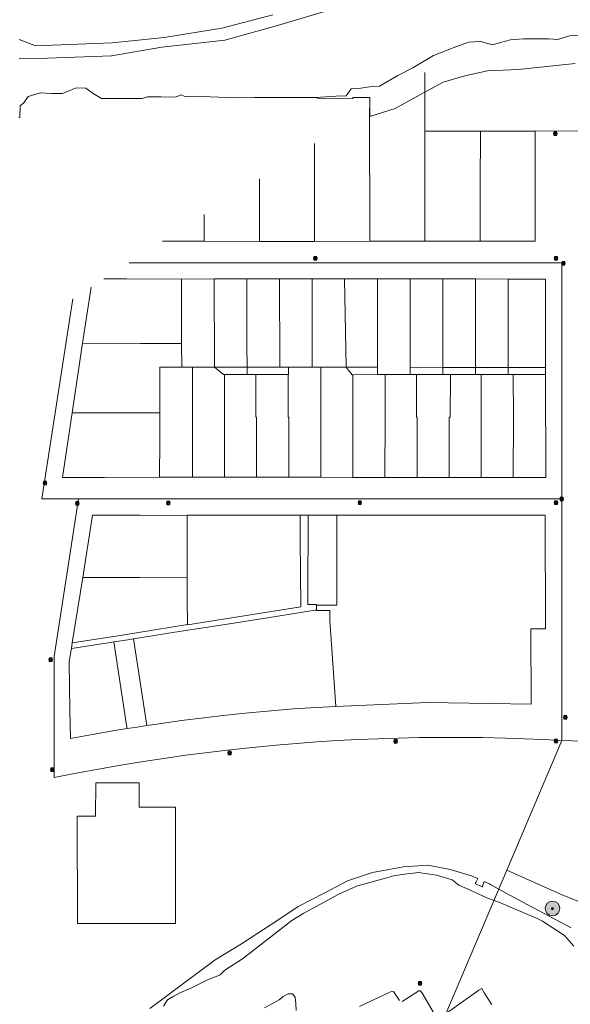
# Model space of a CAD drawing. Header units: metres. Extents: x 163543 to 168130, y 402678 to 405437.
# Tile 247 of 256: x 167197 to 167347, y 405027 to 405295. Entities that reach past the tile are written whole.
import ezdxf

# ---------------------------------------------------------------- set-up
doc = ezdxf.new("R2010")
doc.units = ezdxf.units.M
doc.layers.get('0').update_dxf_attribs({"lineweight": 25})
for name, color, linetype, lineweight in [('X-CA190022.004-UO-BGT_Ondergrond$0$GE_522_WTDWatervlakte_meer_plas_ven_vijver_GEM', 253, 'Continuous', 9), ('X-CA190022.004-UO-BGT_Ondergrond$0$GE_541_OWTOever_slootkant_Vlak_GEM', 253, 'Continuous', 9), ('X-CA190022.004-UO-KAD_Percelen$0$B-WE-KG-GRENS_PERCEEL-GV', 150, 'Continuous', 9), ('X-CA190022.004-UO-WHM_Riolering gemeente_NLCS_v0.1$0$B-WE-RI-PUT-S', 214, 'Continuous', 15)]:
    doc.layers.add(name, color=color, linetype=linetype, lineweight=lineweight)
doc.layers.add('X-CA190022.004-UO-DWM_Beplanting$0$B-WE-GR-BOOM-S AFKOMSTIG UIT BOMENBESTAND GEMEENTE', color=252, linetype='Continuous')
doc.layers.add('X-CA190022.004-UO-DWM_Beplanting$0$N-GV-GR-GRAS-A-200', color=7, linetype='Continuous')

# ---------------------------------------------------------------- blocks, each defined once
blk = doc.blocks.new('X-CA190022.004-UO-WHM_Riolering gemeente_NLCS_v0.1$0$B-SRI-PUT_BETON-SO')
blk.add_line((-1.4, -1.4), (1.4, 1.4))
at = {"lineweight": -3, "flags": 128}
blk.add_lwpolyline([(2, -2), (2, 2), (-2, 2), (-2, -2)], close=True, dxfattribs=at)
at = {"lineweight": -3}
blk.add_circle((0, 0), 2, dxfattribs=at)
blk = doc.blocks.new('X-CA190022.004-UO-DWM_Beplanting$0$SGR-BOOM_01-SO')
at = {"linetype": 'ByBlock', "lineweight": 18}
h = blk.add_hatch(color=0, dxfattribs=at)
h.dxf.hatch_style = 1
edge = h.paths.add_edge_path()
edge.add_arc((0, 0), 0.25, 0, 360)
at = {"color": 0, "linetype": 'ByBlock', "lineweight": 18}
for radius in [2, 0.25]:
    blk.add_circle((0, 0), radius, dxfattribs=at)
blk = doc.blocks.new('X-CA190022.004-UO-DWM_Beplanting$0$IMGEOBoom')
at = {"transparency": 33554457}
h = blk.add_hatch(color=256, dxfattribs=at)
h.dxf.hatch_style = 1
edge = h.paths.add_edge_path()
edge.add_arc((0, 0), 100, 0, 360)
edge = h.paths.add_edge_path(flags=17)
edge.add_arc((0, 0), 12.5, 0, 360)
h = blk.add_hatch()
h.set_pattern_fill('ANGLE', color=256)
h.set_pattern_definition([(0, (0, 0), (0, 6.985), [5.08, -1.905]), (90, (0, 0), (-6.985, 4e-16), [5.08, -1.905])])
edge = h.paths.add_edge_path(flags=17)
edge.add_arc((0, 0), 12.5, 0, 360)
at = {"layer": 'X-CA190022.004-UO-DWM_Beplanting$0$N-GV-GR-GRAS-A-200'}
h = blk.add_hatch(color=256, dxfattribs=at)
h.dxf.hatch_style = 1
edge = h.paths.add_edge_path(flags=17)
edge.add_arc((0, 0), 12.5, 0, 360)
at = {"xscale": 50, "yscale": 50, "zscale": 50}
blk.add_blockref('X-CA190022.004-UO-DWM_Beplanting$0$SGR-BOOM_01-SO', (0, 0), dxfattribs=at)

msp = doc.modelspace()

# ---------------------------------------------------------------- linework, layer by layer
at = {"layer": 'X-CA190022.004-UO-BGT_Ondergrond$0$GE_522_WTDWatervlakte_meer_plas_ven_vijver_GEM', "flags": 128}
for points in [[(167197.183, 405284.315), (167204.95, 405284.481), (167222.331, 405285.183), (167236.031, 405287.518), (167253.137, 405289.459), (167266.891, 405293.217), (167289.192, 405299.821)], [(167350.354, 405290.814), (167346.896, 405290.608), (167343.636, 405289.648), (167341.26, 405289.813), (167334.453, 405289.766), (167330.843, 405289.488), (167328.126, 405288.747), (167325.985, 405288.17), (167322.733, 405289.076), (167319.44, 405288.881), (167315.282, 405287.316), (167309.889, 405285.215), (167304.28, 405281.855), (167300.257, 405279.807), (167295.276, 405276.924), (167293.094, 405276.801), (167290.172, 405276.348), (167287.537, 405276.183), (167286.137, 405274.289), (167283.461, 405274.206), (167277.739, 405273.835), (167262.849, 405273.826), (167261.209, 405273.826), (167255.822, 405273.684), (167244.849, 405274.19), (167242.45, 405274.026), (167241.274, 405274.567), (167239.745, 405273.931), (167235.882, 405274.023), (167233.883, 405274.023), (167232.095, 405273.999), (167230.683, 405273.528), (167219.94, 405273.52), (167219.596, 405273.52), (167217.349, 405274.861), (167215.35, 405276.367), (167212.692, 405276.414), (167209.022, 405274.899), (167206.047, 405274.905), (167203.044, 405275.057), (167199.708, 405274.1), (167198.512, 405272.365), (167197.463, 405271.558), (167197.396, 405268.357), (167197.17, 405268.349)], [(167236.454, 405026.4), (167237.583, 405028.071), (167239.277, 405029.059), (167240.923, 405029.977), (167243.769, 405031.141), (167248.098, 405033.407), (167251.89, 405034.863), (167253.143, 405036.163), (167257.954, 405039.22), (167271.37, 405049.742), (167274.632, 405051.736), (167284.195, 405056.878), (167288.986, 405059.034), (167295.195, 405060.791), (167299.164, 405061.853), (167302.07, 405062.309), (167305.876, 405062.808), (167310.781, 405062.063), (167314.996, 405060.762), (167316.851, 405059.32), (167320.328, 405057.755), (167322.252, 405056.89), (167324.471, 405055.891), (167328.111, 405054.536), (167338.161, 405050.265), (167339.56, 405049.534), (167345.581, 405045.573), (167348.08, 405042.693)], [(167300.701, 405027.883), (167299.069, 405030.364), (167298.266, 405030.272), (167289.773, 405026.297)], [(167310.802, 405023.071), (167306.772, 405030.052), (167306.265, 405030.552), (167305.931, 405030.539), (167301.434, 405027.678)], [(167325.78, 405026.856), (167325.719, 405026.945), (167323.698, 405030.011), (167323.062, 405031.18), (167322.227, 405030.691), (167311.53, 405023.089)], [(167272.584, 405025.229), (167272.466, 405027.135), (167272.278, 405028.806), (167271.549, 405029.771), (167270.42, 405029.747), (167269.008, 405028.97), (167267.926, 405028.123), (167263.941, 405025.92)]]:
    msp.add_lwpolyline(points, dxfattribs=at)
at = {"layer": 'X-CA190022.004-UO-BGT_Ondergrond$0$GE_541_OWTOever_slootkant_Vlak_GEM', "flags": 128}
for points in [[(167289.192, 405299.821), (167266.891, 405293.217), (167253.137, 405289.459), (167236.031, 405287.518), (167222.331, 405285.183), (167204.95, 405284.481), (167197.183, 405284.315)], [(167197.187, 405289.603), (167201.621, 405287.848), (167222.516, 405288.677), (167236.706, 405290.179), (167252.32, 405292.722), (167266.197, 405296.312)], [(167348.432, 405283.103), (167333.048, 405281.433), (167324.633, 405281.059), (167318.46, 405279.719), (167312.594, 405277.953), (167306.394, 405274.589), (167299.508, 405270.812), (167292.869, 405268.753), (167292.618, 405268.711), (167292.587, 405273.797), (167289.087, 405273.799), (167287.945, 405273.767), (167287.945, 405273.445), (167278.852, 405273.547), (167277.739, 405273.835), (167283.461, 405274.206), (167286.137, 405274.289), (167287.537, 405276.183), (167290.172, 405276.348), (167293.094, 405276.801), (167295.276, 405276.924), (167300.257, 405279.807), (167304.28, 405281.855), (167309.889, 405285.215), (167315.282, 405287.316), (167319.44, 405288.881), (167322.733, 405289.076), (167325.985, 405288.17), (167328.126, 405288.747), (167330.843, 405289.488), (167334.453, 405289.766), (167341.26, 405289.813), (167343.636, 405289.648), (167346.896, 405290.608), (167350.354, 405290.814)], [(167232.77, 405025.747), (167250.553, 405038.987), (167257.657, 405043.332), (167267.845, 405050.019), (167273.158, 405053.506), (167280.18, 405057.16), (167286.543, 405060.47), (167293.289, 405062.784), (167301.807, 405064.306), (167308.421, 405064.74), (167314.449, 405063.619), (167320.239, 405061.87), (167321.969, 405061.1), (167321.4, 405060.06), (167321.257, 405059.803), (167323.185, 405058.871), (167323.313, 405059.126), (167323.23, 405059.17), (167323.749, 405060.308), (167325.204, 405059.661), (167325.744, 405059.358), (167329.538, 405057.229), (167334.055, 405054.824), (167341.38, 405050.923), (167347.362, 405047.714)], [(167348.08, 405042.693), (167345.581, 405045.573), (167339.56, 405049.534), (167338.161, 405050.265), (167328.111, 405054.536), (167324.471, 405055.891), (167322.252, 405056.89), (167320.328, 405057.755), (167316.851, 405059.32), (167314.996, 405060.762), (167310.781, 405062.063), (167305.876, 405062.808), (167302.07, 405062.309), (167299.164, 405061.853), (167295.195, 405060.791), (167288.986, 405059.034), (167284.195, 405056.878), (167274.632, 405051.736), (167271.37, 405049.742), (167257.954, 405039.22), (167253.143, 405036.163), (167251.89, 405034.863), (167248.098, 405033.407), (167243.769, 405031.141), (167240.923, 405029.977), (167239.277, 405029.059), (167237.583, 405028.071), (167236.454, 405026.4)]]:
    msp.add_lwpolyline(points, dxfattribs=at)
at = {"layer": 'X-CA190022.004-UO-KAD_Percelen$0$B-WE-KG-GRENS_PERCEEL-GV', "flags": 128}
for points in [[(167378.142, 405297.006), (167377.648, 405290.33), (167384.076, 405290.577), (167384.818, 405265.853), (167370.669, 405264.679), (167370.678, 405251.075), (167370.697, 405240.581), (167370.715, 405231.2), (167363.196, 405231.079), (167363.216, 405236.095), (167352.067, 405236.079), (167352.064, 405253.086), (167352.064, 405264.714), (167337.593, 405264.657), (167337.618, 405234.662), (167322.654, 405234.665), (167322.617, 405234.665), (167307.584, 405234.673), (167292.565, 405234.668), (167277.592, 405234.638), (167262.6, 405234.619), (167247.567, 405234.649), (167236.189, 405234.653)], [(167307.584, 405234.673), (167307.588, 405249.718), (167307.611, 405264.663), (167307.614, 405280.597)], [(167307.614, 405280.597), (167307.611, 405264.663), (167322.635, 405264.656), (167322.67, 405264.656), (167337.593, 405264.657), (167352.064, 405264.714)], [(167292.56, 405270.914), (167292.565, 405234.668), (167307.584, 405234.673)], [(167292.565, 405234.668), (167292.56, 405270.914)], [(167262.606, 405251.646), (167262.616, 405245.686), (167262.6, 405234.619), (167277.592, 405234.638), (167277.594, 405261.287)], [(167277.594, 405261.287), (167277.592, 405234.638), (167292.565, 405234.668)], [(167247.572, 405241.975), (167247.567, 405234.649), (167262.6, 405234.619), (167262.616, 405245.686), (167262.606, 405251.646)], [(167236.189, 405234.653), (167247.567, 405234.649), (167247.572, 405241.975)], [(167211.825, 405218.98), (167203.394, 405164.515), (167213.347, 405164.515), (167234.025, 405164.515), (167276.179, 405164.515), (167344.854, 405164.515), (167344.854, 405228.815), (167281.62, 405228.815), (167239.174, 405228.815), (167227.114, 405228.815)], [(167227.114, 405228.815), (167239.174, 405228.815), (167281.62, 405228.815), (167344.854, 405228.815), (167344.854, 405164.515), (167344.854, 405098.715), (167387.332, 405097.341), (167397.697, 405092.899), (167385.111, 405050.698), (167356.237, 405052.178), (167345.131, 405056.621), (167329.888, 405063.414), (167306.139, 405007.398)], [(167220.242, 405224.394), (167226.392, 405224.389), (167241.392, 405224.376), (167250.292, 405224.387), (167259.175, 405224.397), (167268.061, 405224.408), (167276.952, 405224.41), (167285.748, 405224.412), (167294.713, 405224.414), (167303.615, 405224.388), (167312.501, 405224.389), (167321.389, 405224.388), (167330.278, 405224.386), (167340.376, 405224.377), (167340.378, 405200.286), (167340.383, 405198.383), (167340.452, 405170.339), (167331.638, 405170.345), (167331.571, 405170.345), (167322.919, 405170.35), (167322.841, 405170.35), (167314.189, 405170.356), (167314.111, 405170.356), (167305.446, 405170.361), (167305.381, 405170.361), (167296.706, 405170.367), (167296.651, 405170.367), (167287.998, 405170.373), (167287.921, 405170.373), (167279.245, 405170.379), (167279.191, 405170.379), (167270.542, 405170.385), (167270.461, 405170.385), (167261.804, 405170.391), (167261.731, 405170.391), (167253.079, 405170.397), (167253.001, 405170.397), (167244.335, 405170.403), (167244.271, 405170.403), (167235.397, 405170.409), (167220.421, 405170.372), (167208.975, 405170.344)], [(167214.483, 405206.911), (167230.191, 405206.856), (167241.412, 405206.82), (167241.392, 405224.376), (167226.392, 405224.389), (167220.242, 405224.394)], [(167208.975, 405170.344), (167211.632, 405187.943), (167214.483, 405206.911), (167216.786, 405222.172)], [(167216.786, 405222.172), (167214.483, 405206.911)], [(167306.139, 405007.398), (167329.888, 405063.414), (167344.854, 405098.715), (167339.732, 405098.979), (167334.607, 405099.195), (167329.481, 405099.362), (167323.285, 405099.497), (167317.088, 405099.563), (167311.532, 405099.56), (167305.976, 405099.499), (167300.421, 405099.381), (167294.867, 405099.206), (167289.316, 405098.973), (167283.767, 405098.682), (167278.222, 405098.334), (167272.681, 405097.928), (167267.144, 405097.466), (167261.612, 405096.946), (167255.472, 405096.301), (167249.34, 405095.585), (167243.217, 405094.799), (167237.103, 405093.943), (167231, 405093.016), (167224.907, 405092.019), (167218.826, 405090.952), (167212.758, 405089.815), (167206.704, 405088.608), (167206.704, 405121.598), (167213.347, 405164.515), (167203.394, 405164.515), (167211.825, 405218.98)]]:
    msp.add_lwpolyline(points, dxfattribs=at)
for points in [[(167322.67, 405264.656), (167322.635, 405264.656), (167307.611, 405264.663), (167307.588, 405249.718), (167307.584, 405234.673), (167322.617, 405234.665), (167322.654, 405234.665), (167322.658, 405242.173), (167322.662, 405249.67)], [(167322.67, 405264.656), (167322.662, 405249.67), (167322.658, 405242.173), (167322.654, 405234.665), (167337.618, 405234.662), (167337.593, 405264.657)], [(167250.343, 405200.361), (167250.331, 405206.142), (167250.303, 405219.387), (167250.292, 405224.387), (167241.392, 405224.376), (167241.412, 405206.82), (167241.428, 405200.341), (167244.291, 405200.347), (167244.36, 405200.347)], [(167250.343, 405200.361), (167259.196, 405200.381), (167259.191, 405206.141), (167259.183, 405215.234), (167259.175, 405224.397), (167250.292, 405224.387), (167250.303, 405219.387), (167250.331, 405206.142)], [(167259.191, 405206.141), (167259.196, 405200.381), (167268.09, 405200.401), (167268.097, 405206.151), (167268.062, 405219.398), (167268.061, 405224.408), (167259.175, 405224.397), (167259.183, 405215.234)], [(167268.09, 405200.401), (167270.486, 405200.397), (167276.909, 405200.387), (167276.952, 405224.41), (167268.061, 405224.408), (167268.062, 405219.398), (167268.097, 405206.151)], [(167279.291, 405200.383), (167286.13, 405200.372), (167285.748, 405224.412), (167276.952, 405224.41), (167276.909, 405200.387), (167279.211, 405200.383)], [(167285.748, 405224.412), (167286.13, 405200.372), (167294.7, 405200.358), (167294.703, 405206.136), (167294.71, 405218.592), (167294.713, 405224.414)], [(167294.703, 405206.136), (167294.7, 405200.358), (167294.717, 405198.384), (167296.669, 405198.385), (167296.807, 405198.385), (167303.605, 405198.388), (167303.605, 405200.344), (167303.615, 405224.388), (167294.713, 405224.414), (167294.71, 405218.592)], [(167303.615, 405224.388), (167303.605, 405200.344), (167312.495, 405200.33), (167312.501, 405224.389)], [(167312.501, 405224.389), (167312.495, 405200.33), (167321.386, 405200.315), (167321.389, 405224.388)], [(167321.389, 405224.388), (167321.386, 405200.315), (167330.276, 405200.301), (167330.278, 405224.386)], [(167330.278, 405224.386), (167330.276, 405200.301), (167340.378, 405200.286), (167340.376, 405224.377)], [(167211.632, 405187.943), (167217.168, 405187.94), (167224.908, 405187.916), (167235.517, 405187.9), (167235.489, 405200.38), (167238.423, 405200.361), (167241.428, 405200.341), (167241.412, 405206.82), (167230.191, 405206.856), (167214.483, 405206.911)], [(167235.517, 405187.9), (167235.47, 405180.275), (167235.397, 405170.409), (167244.271, 405170.403), (167244.335, 405170.403), (167244.35, 405185.366), (167244.36, 405200.347), (167244.291, 405200.347), (167241.428, 405200.341), (167238.423, 405200.361), (167235.489, 405200.38)], [(167253.11, 405198.356), (167253.019, 405198.356), (167252.841, 405198.356), (167250.343, 405200.361), (167244.36, 405200.347), (167244.35, 405185.366), (167244.335, 405170.403), (167253.001, 405170.397), (167253.079, 405170.397), (167253.07, 405186.792)], [(167252.841, 405198.356), (167253.019, 405198.356), (167253.11, 405198.356), (167259.198, 405198.365), (167259.196, 405200.381), (167250.343, 405200.361)], [(167261.749, 405198.369), (167268.039, 405198.378), (167270.401, 405198.382), (167270.48, 405198.382), (167270.486, 405200.397), (167268.09, 405200.401), (167259.196, 405200.381), (167259.198, 405198.365), (167261.58, 405198.369)], [(167279.291, 405200.383), (167279.211, 405200.383), (167276.909, 405200.387), (167270.486, 405200.397), (167270.48, 405198.382), (167270.401, 405198.382), (167270.391, 405186.778), (167270.542, 405186.778), (167270.542, 405170.385), (167279.191, 405170.379), (167279.245, 405170.379), (167279.278, 405186.77)], [(167288.007, 405198.318), (167287.846, 405198.316), (167286.13, 405200.372), (167279.291, 405200.383), (167279.278, 405186.77), (167279.245, 405170.379), (167287.921, 405170.373), (167287.998, 405170.373), (167287.998, 405186.763)], [(167287.846, 405198.316), (167288.007, 405198.318), (167294.717, 405198.384), (167294.7, 405200.358), (167286.13, 405200.372)], [(167303.605, 405200.344), (167303.605, 405198.388), (167305.287, 405198.388), (167305.399, 405198.388), (167312.495, 405198.389), (167312.495, 405200.33)], [(167312.495, 405200.33), (167312.495, 405198.389), (167314.129, 405198.389), (167314.517, 405198.389), (167321.386, 405198.388), (167321.386, 405200.315)], [(167321.386, 405200.315), (167321.386, 405198.388), (167322.859, 405198.388), (167322.895, 405198.388), (167330.276, 405198.387), (167330.276, 405200.301)], [(167330.276, 405200.301), (167330.276, 405198.387), (167331.589, 405198.386), (167331.627, 405198.386), (167340.383, 405198.383), (167340.378, 405200.286)], [(167261.731, 405170.391), (167261.804, 405170.391), (167261.804, 405186.785), (167261.57, 405186.785), (167261.58, 405198.369), (167259.198, 405198.365), (167253.11, 405198.356), (167253.07, 405186.792), (167253.079, 405170.397)], [(167261.57, 405186.785), (167261.804, 405186.785), (167261.804, 405170.391), (167270.461, 405170.385), (167270.542, 405170.385), (167270.542, 405186.778), (167270.391, 405186.778), (167270.401, 405198.382), (167268.039, 405198.378), (167261.749, 405198.369), (167261.58, 405198.369)], [(167288.007, 405198.318), (167287.998, 405186.763), (167287.998, 405170.373), (167296.651, 405170.367), (167296.706, 405170.367), (167296.744, 405186.756), (167296.807, 405198.385), (167296.669, 405198.385), (167294.717, 405198.384)], [(167303.605, 405198.388), (167296.807, 405198.385), (167296.744, 405186.756), (167296.706, 405170.367), (167305.381, 405170.361), (167305.446, 405170.361), (167305.484, 405186.748), (167305.276, 405186.748), (167305.287, 405198.388)], [(167305.287, 405198.388), (167305.276, 405186.748), (167305.484, 405186.748), (167305.446, 405170.361), (167314.111, 405170.356), (167314.189, 405170.356), (167314.189, 405186.741), (167314.506, 405186.741), (167314.517, 405198.389), (167314.129, 405198.389), (167312.495, 405198.389), (167305.399, 405198.388)], [(167314.517, 405198.389), (167314.506, 405186.741), (167314.189, 405186.741), (167314.189, 405170.356), (167322.841, 405170.35), (167322.919, 405170.35), (167322.919, 405186.734), (167322.895, 405198.388), (167322.859, 405198.388), (167321.386, 405198.388)], [(167331.589, 405198.386), (167330.276, 405198.387), (167322.895, 405198.388), (167322.919, 405186.734), (167322.919, 405170.35), (167331.571, 405170.345), (167331.638, 405170.345), (167331.657, 405186.726), (167331.627, 405198.386)], [(167340.383, 405198.383), (167331.627, 405198.386), (167331.657, 405186.726), (167331.638, 405170.345), (167340.452, 405170.339)], [(167211.632, 405187.943), (167208.975, 405170.344), (167220.421, 405170.372), (167235.397, 405170.409), (167235.47, 405180.275), (167235.517, 405187.9), (167224.908, 405187.916), (167217.168, 405187.94)], [(167206.704, 405121.598), (167206.704, 405088.608), (167212.758, 405089.815), (167218.826, 405090.952), (167224.907, 405092.019), (167231, 405093.016), (167237.103, 405093.943), (167243.217, 405094.799), (167249.34, 405095.585), (167255.472, 405096.301), (167261.612, 405096.946), (167267.144, 405097.466), (167272.681, 405097.928), (167278.222, 405098.334), (167283.767, 405098.682), (167289.316, 405098.973), (167294.867, 405099.206), (167300.421, 405099.381), (167305.976, 405099.499), (167311.532, 405099.56), (167317.088, 405099.563), (167323.285, 405099.497), (167329.481, 405099.362), (167334.607, 405099.195), (167339.732, 405098.979), (167344.854, 405098.715), (167344.854, 405164.515), (167276.179, 405164.515), (167234.025, 405164.515), (167213.347, 405164.515)], [(167211.035, 405106.951), (167210.861, 405120.113), (167211.288, 405122.925), (167211.411, 405123.727), (167211.652, 405125.296), (167214.533, 405143.082), (167217.166, 405160.065), (167230.179, 405160.036), (167242.912, 405160.017), (167242.912, 405160.088), (167273.622, 405160.091), (167273.756, 405160.091), (167275.805, 405160.091), (167275.843, 405160.091), (167283.66, 405160.092), (167340.295, 405160.096), (167340.403, 405129.104), (167336.415, 405129.125), (167336.452, 405108.575), (167308.349, 405109.051), (167283.386, 405107.959), (167277.985, 405107.723), (167271.873, 405107.299), (167265.767, 405106.805), (167259.666, 405106.242), (167253.572, 405105.61), (167247.486, 405104.908), (167241.408, 405104.138), (167235.34, 405103.299), (167231.923, 405102.787), (167229.281, 405102.391), (167226.58, 405101.955), (167223.233, 405101.414), (167217.196, 405100.369), (167211.172, 405099.255)], [(167275.805, 405160.091), (167273.756, 405160.091), (167273.622, 405160.091), (167273.618, 405153.251), (167273.765, 405144.535), (167273.814, 405135.121), (167243.007, 405130.198), (167243.007, 405130.266), (167225.273, 405127.439), (167211.77, 405125.315), (167211.652, 405125.296), (167211.411, 405123.727), (167221.389, 405125.307), (167222.964, 405125.545), (167223.035, 405125.557), (167226.775, 405126.153), (167228.309, 405126.397), (167237.279, 405127.819), (167240.75, 405128.367), (167247.949, 405129.501), (167254.449, 405130.525), (167263.607, 405131.974), (167267.066, 405132.499), (167274.305, 405133.658), (167277.727, 405134.206), (167278.104, 405134.207), (167278.1, 405135.598), (167278.1, 405135.723), (167275.737, 405135.742), (167275.698, 405144.539), (167275.838, 405153.271), (167275.843, 405160.091)], [(167217.166, 405160.065), (167214.533, 405143.082), (167222.785, 405143.118), (167229.932, 405143.129), (167242.943, 405143.15), (167242.94, 405144.519), (167242.912, 405160.017), (167230.179, 405160.036)], [(167242.912, 405160.017), (167242.94, 405144.519), (167242.943, 405143.15), (167242.957, 405137.251), (167243.007, 405130.266), (167243.007, 405130.198), (167273.814, 405135.121), (167273.765, 405144.535), (167273.618, 405153.251), (167273.622, 405160.091), (167242.912, 405160.088)], [(167278.1, 405135.598), (167283.66, 405135.605), (167283.66, 405160.092), (167275.843, 405160.091), (167275.838, 405153.271), (167275.698, 405144.539), (167275.737, 405135.742), (167278.1, 405135.723)], [(167278.104, 405134.207), (167278.104, 405134.135), (167281.737, 405134.139), (167281.74, 405131.319), (167282.419, 405121.055), (167283.386, 405107.959), (167308.349, 405109.051), (167336.452, 405108.575), (167336.415, 405129.125), (167340.403, 405129.104), (167340.295, 405160.096), (167283.66, 405160.092), (167283.66, 405135.605), (167278.1, 405135.598)], [(167242.943, 405143.15), (167229.932, 405143.129), (167222.785, 405143.118), (167214.533, 405143.082), (167211.652, 405125.296), (167211.77, 405125.315), (167225.273, 405127.439), (167243.007, 405130.266), (167242.957, 405137.251)], [(167228.309, 405126.397), (167231.382, 405106.325), (167231.923, 405102.787), (167235.34, 405103.299), (167241.408, 405104.138), (167247.486, 405104.908), (167253.572, 405105.61), (167259.666, 405106.242), (167265.767, 405106.805), (167271.873, 405107.299), (167277.985, 405107.723), (167283.386, 405107.959), (167282.419, 405121.055), (167281.74, 405131.319), (167281.737, 405134.139), (167278.104, 405134.135), (167278.104, 405134.207), (167277.727, 405134.206), (167274.305, 405133.658), (167267.066, 405132.499), (167263.607, 405131.974), (167254.449, 405130.525), (167247.949, 405129.501), (167240.75, 405128.367), (167237.279, 405127.819)], [(167222.964, 405125.545), (167226.443, 405102.852), (167226.58, 405101.955), (167229.281, 405102.391), (167231.923, 405102.787), (167231.382, 405106.325), (167228.309, 405126.397), (167226.775, 405126.153), (167223.035, 405125.557)], [(167221.389, 405125.307), (167211.411, 405123.727), (167211.288, 405122.925), (167210.861, 405120.113), (167211.035, 405106.951), (167211.172, 405099.255), (167217.196, 405100.369), (167223.233, 405101.414), (167226.58, 405101.955), (167226.443, 405102.852), (167222.964, 405125.545)], [(167329.888, 405063.414), (167345.131, 405056.621), (167356.237, 405052.178), (167385.111, 405050.698), (167397.697, 405092.899), (167387.332, 405097.341), (167344.854, 405098.715)], [(167218.035, 405087.22), (167218.013, 405078.068), (167213.026, 405078.074), (167213.046, 405048.864), (167239.786, 405048.869), (167239.783, 405080.603), (167229.841, 405080.601), (167229.835, 405087.231)], [(167213.046, 405048.864), (167213.026, 405078.074), (167218.013, 405078.068), (167218.035, 405087.22), (167229.835, 405087.231), (167229.841, 405080.601), (167239.783, 405080.603), (167239.786, 405048.869)]]:
    msp.add_lwpolyline(points, close=True, dxfattribs=at)

# ---------------------------------------------------------------- block references
at = {"layer": 'X-CA190022.004-UO-DWM_Beplanting$0$B-WE-GR-BOOM-S AFKOMSTIG UIT BOMENBESTAND GEMEENTE', "xscale": 0.02, "yscale": 0.02, "zscale": 0.02}
msp.add_blockref('X-CA190022.004-UO-DWM_Beplanting$0$IMGEOBoom', (167342.298, 405052.987), dxfattribs=at)
at = {"layer": 'X-CA190022.004-UO-WHM_Riolering gemeente_NLCS_v0.1$0$B-WE-RI-PUT-S', "xscale": 0.2, "yscale": 0.2, "zscale": 0.2}
for p in [(167343.072, 405263.968), (167277.792, 405230.048), (167343.264, 405230.016), (167345.296, 405228.672), (167204.224, 405168.832), (167289.888, 405163.488), (167343.248, 405163.488), (167344.784, 405164.512), (167213.024, 405163.328), (167237.776, 405163.392), (167205.792, 405120.704), (167345.792, 405104.992), (167299.632, 405098.496), (167343.248, 405098.592), (167254.48, 405095.328), (167206.208, 405090.752), (167306.224, 405032.576)]:
    msp.add_blockref('X-CA190022.004-UO-WHM_Riolering gemeente_NLCS_v0.1$0$B-SRI-PUT_BETON-SO', p, dxfattribs=at)

doc.saveas('drawing.dxf')
